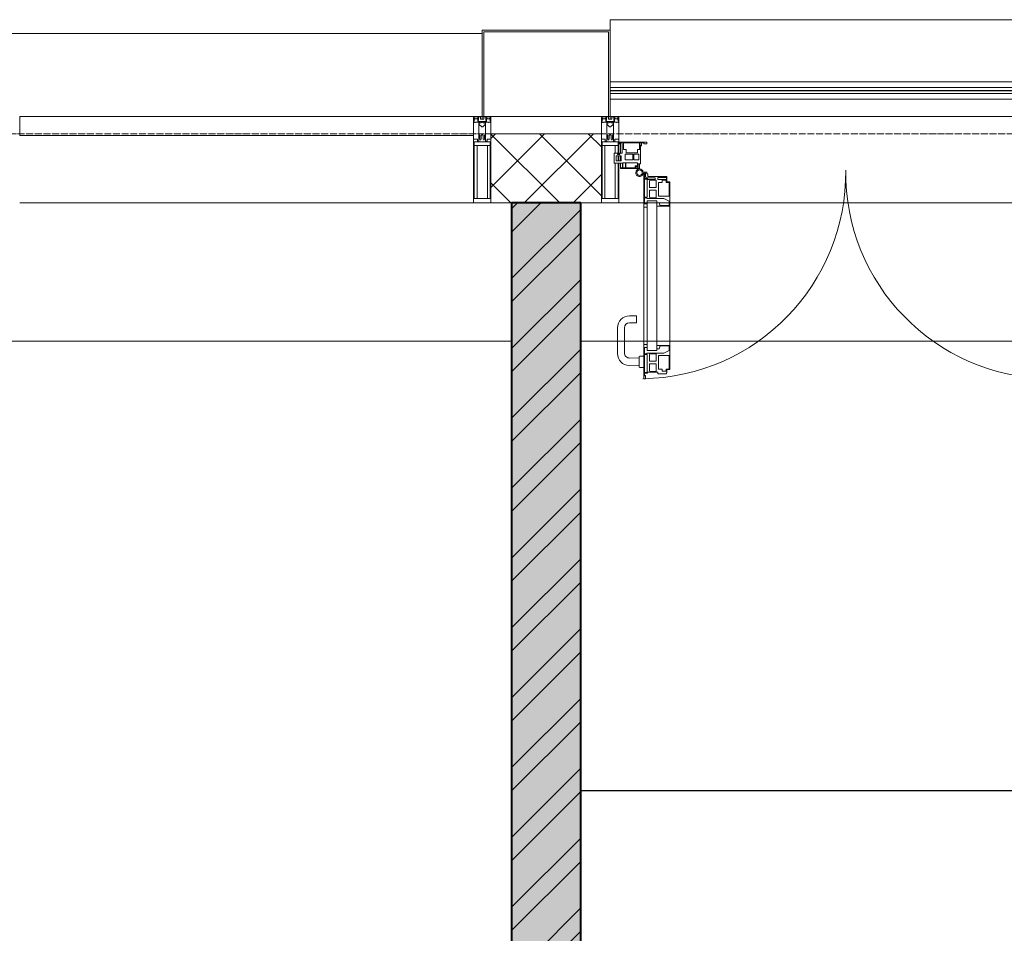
# Model space of a CAD drawing. Header units: millimetres. Extents: x 5617 to 101473, y 7718 to 212653.
# Tile 26 of 66: x 36108 to 38955, y 30787 to 33430. Entities that reach past the tile are written whole.
import ezdxf

# ---------------------------------------------------------------- set-up
doc = ezdxf.new("R2010")
doc.units = ezdxf.units.MM
doc.linetypes.add('ADSK_Линия сетки', pattern=[25, 20, -2.5, 0, -2.5])
for name, color, linetype, lineweight in [('Двери', 7, 'Continuous', 18), ('Импосты витража', 7, 'Continuous', 18), ('Колонны', 7, 'Continuous', 18), ('Ограждение', 7, 'Continuous', 18), ('Оси', 7, 'Continuous', 9), ('Панели витража', 7, 'Continuous', 18), ('Перекрытия', 7, 'Continuous', 18), ('Поручни', 7, 'Continuous', 18), ('Стены', 7, 'Continuous', 18), ('Стены разрез', 7, 'Continuous', 40), ('Элементы узлов', 7, 'Continuous', 18)]:
    doc.layers.add(name, color=color, linetype=linetype, lineweight=lineweight)

# ---------------------------------------------------------------- blocks, each defined once
blk = doc.blocks.new('135_SLK_K4_AR_rvt-1-МКСС_К4_L19_64_800_')
at = {"layer": 'Стены разрез', "lineweight": 9, "true_color": 0xaaaaaa}
h = blk.add_hatch(dxfattribs=at)
h.set_pattern_fill('FP_1', color=253, style=0, pattern_type=2)
h.set_pattern_definition([(50, (0, 0), (218.62117, -19.1268), [22.86, -251.46]), (355, (0, 0), (-42.29187, 229.2684), [18.288, -201.168]), (100.451, (18.22, -1.6), (176.33107, 210.13963), [19.428, -213.708]), (46.184, (0, 60.96), (325.29495, -50.45164), [34.29, -377.19]), (96.636, (27.1, 56.76), (284.883, 296.91266), [29.142, -320.562]), (351.184, (0, 60.96), (284.8858, 296.9107), [27.432, -301.752]), (21, (30.48, 45.72), (181.93753, -122.71832), [22.86, -251.46]), (326, (30.48, 45.72), (74.16223, 221.0262), [18.288, -201.168]), (71.451, (45.64, 35.5), (256.10035, 98.30526), [19.428, -213.708]), (37.5, (0, 0), (3.70639, 101.465895), [3.353, -195.377, 3.353, -200.863, -201.93]), (37.5, (0, 0), (3.70639, 101.465895), [-402.946, 3.353, -198.577]), (7.5, (0, 0), (80.18358, 120.21653), [3.353, -113.081, 3.353, -190.805, -76.962]), (7.5, (0, 0), (80.18358, 120.21653), [-310.591, 3.353, -73.609]), (327.5, (-67.97, 0), (162.708646, -6.87497), [3.353, -72.847, 3.353, -234.391, -315.468]), (327.5, (-67.97, 0), (162.708646, -6.87497), [-313.944, 3.353, -312.115]), (317.5, (-98.45, 0), (177.75468, 30.51183), [3.353, -95.707, 3.353, -154.534, -224.028]), (317.5, (-98.45, 0), (177.75468, 30.51183), [-256.946, 3.353, -220.675])])
h.paths.add_polyline_path([(113450, 25800), (113450, 32900), (113250, 32900), (113250, 25800)])
h = blk.add_hatch(dxfattribs=at)
h.set_pattern_fill('FP_2', color=253, style=0, pattern_type=2)
h.set_pattern_definition([(45, (0, 0), (-101.02788, 101.02788), []), (45, (67.35, 0), (-101.02788, 101.02788), [])])
h.paths.add_polyline_path([(113450, 25800), (113450, 32900), (113250, 32900), (113250, 25800)])
at = {"layer": 'Перекрытия', "color": 253, "true_color": 0xaaaaaa}
for p, q in [((113250, 32500), (109700, 32500)), ((116970, 32500), (113450, 32500))]:
    blk.add_line(p, q, dxfattribs=at)
at = {"layer": 'Стены', "color": 253, "true_color": 0xaaaaaa}
for p, q in [((113450, 31200.4), (115000, 31200.4)), ((115000, 31199.6), (113450, 31199.6))]:
    blk.add_line(p, q, dxfattribs=at)
at = {"layer": 'Стены разрез', "color": 253, "true_color": 0xaaaaaa}
for p, q in [((113450, 32900), (113250, 32900)), ((113250, 32900), (113250, 26370)), ((113450, 25800), (113450, 32900))]:
    blk.add_line(p, q, dxfattribs=at)
blk = doc.blocks.new('A_PAN_ALU_Door_Double - EXT_1_Double_EQ-7513418-МКСС_К4_L19_64_800_')
at = {"layer": 'Двери', "color": 253, "lineweight": 5, "true_color": 0xaaaaaa}
for p, q in [((-575.1, -160.7), (-585.4, -160.7)), ((-583.7, -164.2), (-583.7, -262.2)), ((-581.6, -179.2), (-581.6, -164.2)), ((-581.6, -164.2), (-578.6, -164.2)), ((-578.6, -164.2), (-578.6, -174.5)), ((-575.1, -165.6), (-575.1, -160.7)), ((-572.4, -165.6), (-575.1, -165.6)), ((-572.4, -173.3), (-572.4, -165.6)), ((572.4, -165.6), (575.1, -165.6)), ((572.4, -173.3), (572.4, -165.6)), ((575.1, -160.7), (585.4, -160.7)), ((575.1, -165.6), (575.1, -160.7)), ((581.6, -164.2), (578.6, -164.2)), ((578.6, -164.2), (578.6, -174.5)), ((581.6, -179.2), (581.6, -164.2)), ((583.7, -164.2), (583.7, -262.2)), ((-572.9, -179.2), (-581.6, -179.2)), ((-581.6, -233.4), (-581.6, -180.9)), ((-581.6, -180.9), (-574.6, -180.9)), ((-575.5, -177.5), (-551.3, -177.5)), ((-574.6, -180.9), (-574.6, -233.4)), ((-572.9, -182.2), (-572.9, -179.2)), ((-551.3, -182.2), (-572.9, -182.2)), ((-517.1, -173.3), (-572.4, -173.3)), ((-567.6, -186.7), (-566.1, -184)), ((-567.6, -205.7), (-567.6, -186.7)), ((-566.1, -184), (-547.7, -184)), ((-551.3, -177.5), (-551.3, -182.2)), ((-547.7, -184), (-547.7, -205.7)), ((-543.6, -182.2), (-543.6, -176.7)), ((-543.6, -176.7), (-518.6, -176.7)), ((-518.6, -182.2), (-543.6, -182.2)), ((-541.3, -230.6), (-541.3, -191)), ((-541.3, -191), (-531.2, -191)), ((-531.2, -191), (-531.2, -184.4)), ((-531.2, -184.4), (-518.8, -184.4)), ((-518.8, -184.4), (-518.8, -191)), ((-518.8, -191), (-510.6, -191)), ((-518.6, -176.7), (-518.6, -182.2)), ((-517.1, -189.3), (-517.1, -173.3)), ((-508.2, -189.3), (-517.1, -189.3)), ((-510.6, -191), (-510.6, -230.6)), ((-508.2, -259.2), (-508.2, -189.3)), ((508.2, -189.3), (517.1, -189.3)), ((508.2, -259.2), (508.2, -189.3)), ((510.6, -191), (510.6, -230.6)), ((518.8, -191), (510.6, -191)), ((517.1, -173.3), (572.4, -173.3)), ((517.1, -189.3), (517.1, -173.3)), ((518.6, -176.7), (518.6, -182.2)), ((543.6, -176.7), (518.6, -176.7)), ((518.6, -182.2), (543.6, -182.2)), ((518.8, -184.4), (518.8, -191)), ((531.2, -184.4), (518.8, -184.4)), ((531.2, -191), (531.2, -184.4)), ((541.3, -191), (531.2, -191)), ((541.3, -230.6), (541.3, -191)), ((543.6, -182.2), (543.6, -176.7)), ((547.7, -184), (547.7, -205.7)), ((566.1, -184), (547.7, -184)), ((551.3, -177.5), (551.3, -182.2)), ((575.5, -177.5), (551.3, -177.5)), ((551.3, -182.2), (572.9, -182.2)), ((567.6, -186.7), (566.1, -184)), ((567.6, -205.7), (567.6, -186.7)), ((572.9, -179.2), (581.6, -179.2)), ((572.9, -182.2), (572.9, -179.2)), ((574.6, -180.9), (574.6, -233.4)), ((581.6, -180.9), (574.6, -180.9)), ((581.6, -233.4), (581.6, -180.9)), ((-547.7, -205.7), (-567.6, -205.7)), ((-567.6, -232.6), (-567.6, -213.6)), ((-567.6, -213.6), (-547.7, -213.6)), ((-547.7, -213.6), (-547.7, -235.3)), ((547.7, -205.7), (567.6, -205.7)), ((567.6, -213.6), (547.7, -213.6)), ((547.7, -213.6), (547.7, -235.3)), ((567.6, -232.6), (567.6, -213.6)), ((-583.7, -244.2), (-583.7, -677.3)), ((-574.6, -233.4), (-581.6, -233.4)), ((-581.6, -253.1), (-581.6, -235.1)), ((-581.6, -235.1), (-575.4, -235.1)), ((-574.6, -253.1), (-581.6, -253.1)), ((-575.4, -235.1), (-575.4, -237.1)), ((-575.4, -237.1), (-526.4, -237.1)), ((-574.6, -244.2), (-546, -244.2)), ((-574.6, -244.2), (-574.6, -677.3)), ((-574.6, -262.2), (-574.6, -253.1)), ((-566.1, -235.3), (-567.6, -232.6)), ((-547.7, -235.3), (-566.1, -235.3)), ((-546, -677.3), (-546, -244.2)), ((-539.3, -249.6), (-546, -249.6)), ((-546, -249.6), (-546, -259.2)), ((-510.6, -230.6), (-541.3, -230.6)), ((-537.1, -255.7), (-539.3, -249.6)), ((-537.1, -257.7), (-537.1, -255.7)), ((-526.4, -237.1), (-510.6, -244.7)), ((-510.6, -244.7), (-510.6, -257.7)), ((510.6, -230.6), (541.3, -230.6)), ((526.4, -237.1), (510.6, -244.7)), ((510.6, -244.7), (510.6, -257.7)), ((575.4, -237.1), (526.4, -237.1)), ((537.1, -255.7), (539.3, -249.6)), ((537.1, -257.7), (537.1, -255.7)), ((539.3, -249.6), (546, -249.6)), ((546, -677.3), (546, -244.2)), ((574.6, -244.2), (546, -244.2)), ((546, -249.6), (546, -259.2)), ((547.7, -235.3), (566.1, -235.3)), ((566.1, -235.3), (567.6, -232.6)), ((574.6, -233.4), (581.6, -233.4)), ((574.6, -244.2), (574.6, -677.3)), ((574.6, -253.1), (581.6, -253.1)), ((574.6, -262.2), (574.6, -253.1)), ((575.4, -235.1), (575.4, -237.1)), ((581.6, -235.1), (575.4, -235.1)), ((581.6, -253.1), (581.6, -235.1)), ((583.7, -244.2), (583.7, -677.3)), ((-583.7, -262.2), (-574.6, -262.2)), ((-546, -259.2), (-508.2, -259.2)), ((-510.6, -257.7), (-537.1, -257.7)), ((-508.2, -662.3), (-508.2, -259.2)), ((546, -259.2), (508.2, -259.2)), ((508.2, -662.3), (508.2, -259.2)), ((510.6, -257.7), (537.1, -257.7)), ((583.7, -262.2), (574.6, -262.2)), ((-574.6, -659.3), (-583.7, -659.3)), ((-583.7, -659.3), (-583.7, -758.9)), ((-574.6, -659.3), (-583.7, -659.3)), ((-583.7, -659.3), (-583.7, -758.9)), ((-581.6, -686.5), (-581.6, -668.4)), ((-581.6, -668.4), (-574.6, -668.4)), ((-581.6, -686.5), (-581.6, -668.4)), ((-581.6, -668.4), (-574.6, -668.4)), ((-574.6, -668.4), (-574.6, -659.3)), ((-574.6, -668.4), (-574.6, -659.3)), ((-574.6, -677.3), (-546, -677.3)), ((-508.2, -662.3), (-546, -662.3)), ((-546, -662.3), (-546, -672)), ((-508.2, -662.3), (-546, -662.3)), ((-546, -662.3), (-546, -672)), ((-546, -672), (-539.3, -672)), ((-546, -672), (-539.3, -672)), ((-539.3, -672), (-537.1, -665.9)), ((-539.3, -672), (-537.1, -665.9)), ((-537.1, -665.9), (-537.1, -663.8)), ((-537.1, -663.8), (-510.6, -663.8)), ((-537.1, -665.9), (-537.1, -663.8)), ((-537.1, -663.8), (-510.6, -663.8)), ((-510.6, -676.8), (-526.4, -684.5)), ((-510.6, -676.8), (-526.4, -684.5)), ((-510.6, -663.8), (-510.6, -676.8)), ((-510.6, -663.8), (-510.6, -676.8)), ((-508.2, -732.3), (-508.2, -662.3)), ((-508.2, -732.3), (-508.2, -662.3)), ((508.2, -662.3), (546, -662.3)), ((508.2, -732.3), (508.2, -662.3)), ((508.2, -662.3), (546, -662.3)), ((508.2, -732.3), (508.2, -662.3)), ((510.6, -663.8), (510.6, -676.8)), ((537.1, -663.8), (510.6, -663.8)), ((510.6, -663.8), (510.6, -676.8)), ((537.1, -663.8), (510.6, -663.8)), ((510.6, -676.8), (526.4, -684.5)), ((510.6, -676.8), (526.4, -684.5)), ((537.1, -665.9), (537.1, -663.8)), ((537.1, -665.9), (537.1, -663.8)), ((539.3, -672), (537.1, -665.9)), ((539.3, -672), (537.1, -665.9)), ((546, -672), (539.3, -672)), ((546, -672), (539.3, -672)), ((546, -662.3), (546, -672)), ((546, -662.3), (546, -672)), ((574.6, -677.3), (546, -677.3)), ((574.6, -659.3), (583.7, -659.3)), ((574.6, -668.4), (574.6, -659.3)), ((574.6, -659.3), (583.7, -659.3)), ((574.6, -668.4), (574.6, -659.3)), ((581.6, -668.4), (574.6, -668.4)), ((581.6, -668.4), (574.6, -668.4)), ((581.6, -686.5), (581.6, -668.4)), ((581.6, -686.5), (581.6, -668.4)), ((583.7, -659.3), (583.7, -758.9)), ((583.7, -659.3), (583.7, -758.9)), ((-575.4, -686.5), (-581.6, -686.5)), ((-575.4, -686.5), (-581.6, -686.5)), ((-581.6, -740.6), (-581.6, -688.2)), ((-581.6, -688.2), (-574.6, -688.2)), ((-581.6, -740.6), (-581.6, -688.2)), ((-581.6, -688.2), (-574.6, -688.2)), ((-526.4, -684.5), (-575.4, -684.5)), ((-575.4, -684.5), (-575.4, -686.5)), ((-526.4, -684.5), (-575.4, -684.5)), ((-575.4, -684.5), (-575.4, -686.5)), ((-574.6, -688.2), (-574.6, -740.6)), ((-574.6, -688.2), (-574.6, -740.6)), ((-567.6, -688.9), (-566.1, -686.3)), ((-567.6, -688.9), (-566.1, -686.3)), ((-567.6, -708), (-567.6, -688.9)), ((-567.6, -708), (-567.6, -688.9)), ((-547.7, -708), (-567.6, -708)), ((-547.7, -708), (-567.6, -708)), ((-566.1, -686.3), (-547.7, -686.3)), ((-566.1, -686.3), (-547.7, -686.3)), ((-547.7, -686.3), (-547.7, -708)), ((-547.7, -686.3), (-547.7, -708)), ((-541.3, -730.5), (-541.3, -691)), ((-541.3, -691), (-510.6, -691)), ((-541.3, -730.5), (-541.3, -691)), ((-541.3, -691), (-510.6, -691)), ((-510.6, -691), (-510.6, -730.6)), ((-510.6, -691), (-510.6, -730.6)), ((541.3, -691), (510.6, -691)), ((510.6, -691), (510.6, -730.6)), ((541.3, -691), (510.6, -691)), ((510.6, -691), (510.6, -730.6)), ((526.4, -684.5), (575.4, -684.5)), ((526.4, -684.5), (575.4, -684.5)), ((541.3, -730.5), (541.3, -691)), ((541.3, -730.5), (541.3, -691)), ((547.7, -686.3), (547.7, -708)), ((566.1, -686.3), (547.7, -686.3)), ((547.7, -686.3), (547.7, -708)), ((566.1, -686.3), (547.7, -686.3)), ((547.7, -708), (567.6, -708)), ((547.7, -708), (567.6, -708)), ((567.6, -688.9), (566.1, -686.3)), ((567.6, -688.9), (566.1, -686.3)), ((567.6, -708), (567.6, -688.9)), ((567.6, -708), (567.6, -688.9)), ((581.6, -688.2), (574.6, -688.2)), ((574.6, -688.2), (574.6, -740.6)), ((581.6, -688.2), (574.6, -688.2)), ((574.6, -688.2), (574.6, -740.6)), ((575.4, -684.5), (575.4, -686.5)), ((575.4, -684.5), (575.4, -686.5)), ((575.4, -686.5), (581.6, -686.5)), ((575.4, -686.5), (581.6, -686.5)), ((581.6, -740.6), (581.6, -688.2)), ((581.6, -740.6), (581.6, -688.2)), ((-572.9, -742.3), (-572.9, -739.3)), ((-572.9, -739.3), (-543.6, -739.3)), ((-572.9, -742.3), (-572.9, -739.3)), ((-572.9, -739.3), (-543.6, -739.3)), ((-567.6, -734.8), (-567.6, -715.8)), ((-567.6, -715.8), (-547.7, -715.8)), ((-567.6, -734.8), (-567.6, -715.8)), ((-567.6, -715.8), (-547.7, -715.8)), ((-566.1, -737.5), (-567.6, -734.8)), ((-566.1, -737.5), (-567.6, -734.8)), ((-547.7, -737.5), (-566.1, -737.5)), ((-547.7, -737.5), (-566.1, -737.5)), ((-547.7, -715.8), (-547.7, -737.5)), ((-547.7, -715.8), (-547.7, -737.5)), ((-543.6, -739.3), (-543.6, -744.8)), ((-543.6, -739.3), (-543.6, -744.8)), ((-531.2, -730.5), (-541.3, -730.5)), ((-531.2, -730.5), (-541.3, -730.5)), ((-531.2, -737.1), (-531.2, -730.5)), ((-531.2, -737.1), (-531.2, -730.5)), ((-518.8, -737.1), (-531.2, -737.1)), ((-518.8, -737.1), (-531.2, -737.1)), ((-510.6, -730.6), (-518.8, -730.6)), ((-518.8, -730.6), (-518.8, -737.1)), ((-510.6, -730.6), (-518.8, -730.6)), ((-518.8, -730.6), (-518.8, -737.1)), ((-517.1, -741.8), (-517.1, -732.3)), ((-517.1, -732.3), (-508.2, -732.3)), ((-517.1, -741.8), (-517.1, -732.3)), ((-517.1, -732.3), (-508.2, -732.3)), ((517.1, -732.3), (508.2, -732.3)), ((517.1, -732.3), (508.2, -732.3)), ((510.6, -730.6), (518.8, -730.6)), ((510.6, -730.6), (518.8, -730.6)), ((517.1, -741.8), (517.1, -732.3)), ((517.1, -741.8), (517.1, -732.3)), ((518.8, -730.6), (518.8, -737.1)), ((518.8, -730.6), (518.8, -737.1)), ((518.8, -737.1), (531.2, -737.1)), ((518.8, -737.1), (531.2, -737.1)), ((531.2, -730.5), (541.3, -730.5)), ((531.2, -737.1), (531.2, -730.5)), ((531.2, -730.5), (541.3, -730.5)), ((531.2, -737.1), (531.2, -730.5)), ((543.6, -739.3), (543.6, -744.8)), ((572.9, -739.3), (543.6, -739.3)), ((543.6, -739.3), (543.6, -744.8)), ((572.9, -739.3), (543.6, -739.3)), ((567.6, -715.8), (547.7, -715.8)), ((547.7, -715.8), (547.7, -737.5)), ((567.6, -715.8), (547.7, -715.8)), ((547.7, -715.8), (547.7, -737.5)), ((547.7, -737.5), (566.1, -737.5)), ((547.7, -737.5), (566.1, -737.5)), ((566.1, -737.5), (567.6, -734.8)), ((566.1, -737.5), (567.6, -734.8)), ((567.6, -734.8), (567.6, -715.8)), ((567.6, -734.8), (567.6, -715.8)), ((572.9, -742.3), (572.9, -739.3)), ((572.9, -742.3), (572.9, -739.3)), ((-583.7, -758.9), (-578.6, -758.9)), ((-583.7, -758.9), (-578.6, -758.9)), ((-574.6, -740.6), (-581.6, -740.6)), ((-574.6, -740.6), (-581.6, -740.6)), ((-581.6, -750.3), (-581.6, -742.3)), ((-581.6, -742.3), (-572.9, -742.3)), ((-581.6, -750.3), (-581.6, -742.3)), ((-581.6, -742.3), (-572.9, -742.3)), ((-579.8, -750.3), (-581.6, -750.3)), ((-579.8, -750.3), (-581.6, -750.3)), ((-578.6, -748.9), (-579.8, -748.9)), ((-579.8, -748.9), (-579.8, -750.3)), ((-578.6, -748.9), (-579.8, -748.9)), ((-579.8, -748.9), (-579.8, -750.3)), ((-578.6, -758.9), (-578.6, -748.9)), ((-578.6, -758.9), (-578.6, -748.9)), ((-543.6, -744.8), (-518.6, -744.8)), ((-543.6, -744.8), (-518.6, -744.8)), ((-518.6, -744.8), (-518.6, -741.8)), ((-518.6, -741.8), (-517.1, -741.8)), ((-518.6, -744.8), (-518.6, -741.8)), ((-518.6, -741.8), (-517.1, -741.8)), ((518.6, -741.8), (517.1, -741.8)), ((518.6, -741.8), (517.1, -741.8)), ((518.6, -744.8), (518.6, -741.8)), ((518.6, -744.8), (518.6, -741.8)), ((543.6, -744.8), (518.6, -744.8)), ((543.6, -744.8), (518.6, -744.8)), ((581.6, -742.3), (572.9, -742.3)), ((581.6, -742.3), (572.9, -742.3)), ((574.6, -740.6), (581.6, -740.6)), ((574.6, -740.6), (581.6, -740.6)), ((578.6, -748.9), (579.8, -748.9)), ((578.6, -758.9), (578.6, -748.9)), ((578.6, -748.9), (579.8, -748.9)), ((578.6, -758.9), (578.6, -748.9)), ((583.7, -758.9), (578.6, -758.9)), ((583.7, -758.9), (578.6, -758.9)), ((579.8, -748.9), (579.8, -750.3)), ((579.8, -748.9), (579.8, -750.3)), ((579.8, -750.3), (581.6, -750.3)), ((579.8, -750.3), (581.6, -750.3)), ((581.6, -750.3), (581.6, -742.3)), ((581.6, -750.3), (581.6, -742.3))]:
    blk.add_line(p, q, dxfattribs=at)
at = {"layer": 'Двери', "lineweight": 5}
for p, q in [((-625.1, -576.5), (-605.1, -576.5)), ((-605.1, -596.5), (-625.1, -596.5)), ((-605.1, -576.5), (-605.1, -596.5)), ((625.1, -576.5), (605.1, -576.5)), ((605.1, -576.5), (605.1, -596.5)), ((605.1, -596.5), (625.1, -596.5)), ((-660.1, -685.7), (-660.1, -611.5)), ((-640.1, -611.5), (-640.1, -683.8)), ((640.1, -611.5), (640.1, -683.8)), ((660.1, -685.7), (660.1, -611.5)), ((-624.5, -698.8), (-597.6, -697.7)), ((-597.6, -723.5), (-597.6, -696)), ((-595.1, -693.5), (-583.6, -693.5)), ((595.1, -693.5), (583.6, -693.5)), ((597.6, -723.5), (597.6, -696)), ((624.5, -698.8), (597.6, -697.7)), ((-597.6, -721.7), (-626.4, -720.7)), ((-583.6, -726), (-595.1, -726)), ((583.6, -726), (595.1, -726)), ((597.6, -721.7), (626.4, -720.7))]:
    blk.add_line(p, q, dxfattribs=at)
at = {"layer": 'Двери', "color": 253, "lineweight": 5, "true_color": 0xaaaaaa}
for centre, radius, start, end in [((-596.2, -162.7), 11, 9.9716, 343.953), ((-596.2, -162.6), 8, 90, 270), ((-596.2, -162.6), 8, 270, 90), ((-583.7, -166.3), 2.03, 90, 163.9279), ((583.7, -166.3), 2.03, 16.0721, 90), ((596.2, -162.7), 11, 196.047, 170.0284), ((596.2, -162.6), 8, 90, 270), ((596.2, -162.6), 8, 270, 90), ((-575.5, -174.5), 3, 180, 270), ((575.5, -174.5), 3, 270, 0)]:
    blk.add_arc(centre, radius, start, end, dxfattribs=at)
at = {"layer": 'Двери', "color": 254, "lineweight": 5, "true_color": 0xd4d4d4}
for centre, start, end in [((-596.2, -162.6), 270.9387, 0.704), ((596.2, -162.6), 179.296, 269.0613)]:
    blk.add_arc(centre, 596.2, start, end, dxfattribs=at)
at = {"layer": 'Двери', "lineweight": 5}
for centre, radius, start, end in [((-625.1, -611.5), 35, 90, 180), ((-625.1, -611.5), 15, 90, 180), ((625.1, -611.5), 35, 0, 90), ((625.1, -611.5), 15, 0, 90), ((-625.1, -685.7), 35, 180, 267.8055), ((-625.1, -683.8), 15, 180, 272.1944), ((-595.1, -696), 2.5, 90, 180), ((595.1, -696), 2.5, 0, 90), ((625.1, -683.8), 15, 267.8056, 0), ((625.1, -685.7), 35, 272.1945, 0), ((-595.1, -723.5), 2.5, 180, 270), ((595.1, -723.5), 2.5, 270, 0)]:
    blk.add_arc(centre, radius, start, end, dxfattribs=at)
at = {"layer": 'Панели витража', "color": 253, "lineweight": 5, "true_color": 0xaaaaaa}
for p, q in [((-654.3, -79.5), (-654.3, -74.5)), ((-654.3, -74.5), (-575.3, -74.5)), ((-652.8, -79.5), (-654.3, -79.5)), ((-652.8, -76.7), (-652.8, -79.5)), ((-646.3, -76.7), (-652.8, -76.7)), ((-651.2, -76.7), (-651.2, -106.6)), ((-646.3, -106.6), (-646.3, -76.7)), ((-592, -76.3), (-642.4, -76.3)), ((-642.4, -76.3), (-642.4, -95.5)), ((-596.2, -95.5), (-596.2, -76.2)), ((-595, -83.1), (-592, -83.1)), ((-595, -88.2), (-595, -83.1)), ((-593.3, -84.8), (-593.3, -136.5)), ((-590.3, -84.8), (-593.3, -84.8)), ((-592, -83.1), (-592, -76.3)), ((-590.3, -76.5), (-590.3, -84.8)), ((-583.9, -76.5), (-590.3, -76.5)), ((-583.9, -79.5), (-583.9, -76.5)), ((-575.3, -79.5), (-583.9, -79.5)), ((-575.3, -74.5), (-575.3, -79.5)), ((575.3, -74.5), (654.3, -74.5)), ((575.3, -79.5), (575.3, -74.5)), ((583.9, -79.5), (575.3, -79.5)), ((583.9, -76.5), (583.9, -79.5)), ((590.3, -76.5), (583.9, -76.5)), ((590.3, -84.8), (590.3, -76.5)), ((593.3, -84.8), (590.3, -84.8)), ((592, -76.3), (592, -83.1)), ((642.4, -76.3), (592, -76.3)), ((592, -83.1), (595, -83.1)), ((593.3, -136.5), (593.3, -84.8)), ((595, -83.1), (595, -88.2)), ((596.2, -76.2), (596.2, -95.5)), ((642.4, -95.5), (642.4, -76.3)), ((646.3, -76.7), (646.3, -106.6)), ((652.8, -76.7), (646.3, -76.7)), ((651.2, -106.6), (651.2, -76.7)), ((652.8, -79.5), (652.8, -76.7)), ((654.3, -79.5), (652.8, -79.5)), ((654.3, -74.5), (654.3, -79.5)), ((-669.2, -106.6), (-660.2, -106.6)), ((-669.2, -135.1), (-669.2, -106.6)), ((-664.2, -113.4), (-664.2, -128.4)), ((-649.2, -113.4), (-664.2, -113.4)), ((-660.2, -106.6), (-660.2, -110.1)), ((-660.2, -110.1), (-653.3, -110.1)), ((-653.3, -106.6), (-646.3, -106.6)), ((-653.3, -110.1), (-653.3, -106.6)), ((-651.2, -113.4), (-651.2, -128.4)), ((-649.2, -128.4), (-649.2, -113.4)), ((-642.4, -95.5), (-635.3, -95.5)), ((-637.8, -108.8), (-637.8, -125)), ((-615.2, -108.8), (-637.8, -108.8)), ((-635.3, -95.5), (-635.3, -105)), ((-635.3, -105), (-602.1, -105)), ((-615.2, -125), (-615.2, -108.8)), ((-613, -108.8), (-613, -125)), ((-598.7, -108.8), (-613, -108.8)), ((-602.1, -95.5), (-595.8, -95.5)), ((-602.1, -105), (-602.1, -95.5)), ((-598.7, -125), (-598.7, -108.8)), ((-595.8, -89), (-595, -88.2)), ((-595.8, -95.5), (-595.8, -89)), ((595, -88.2), (595.8, -89)), ((595.8, -89), (595.8, -95.5)), ((595.8, -95.5), (602.1, -95.5)), ((598.7, -108.8), (598.7, -125)), ((613, -108.8), (598.7, -108.8)), ((602.1, -95.5), (602.1, -105)), ((602.1, -105), (635.3, -105)), ((613, -125), (613, -108.8)), ((615.2, -108.8), (615.2, -125)), ((637.8, -108.8), (615.2, -108.8)), ((635.3, -95.5), (642.4, -95.5)), ((635.3, -105), (635.3, -95.5)), ((637.8, -125), (637.8, -108.8)), ((646.3, -106.6), (653.3, -106.6)), ((649.2, -113.4), (649.2, -128.4)), ((664.2, -113.4), (649.2, -113.4)), ((651.2, -128.4), (651.2, -113.4)), ((653.3, -106.6), (653.3, -110.1)), ((653.3, -110.1), (660.2, -110.1)), ((660.2, -106.6), (669.2, -106.6)), ((660.2, -110.1), (660.2, -106.6)), ((664.2, -128.4), (664.2, -113.4)), ((669.2, -106.6), (669.2, -135.1)), ((-645.9, -135.1), (-669.2, -135.1)), ((-664.2, -128.4), (-649.2, -128.4)), ((-651.2, -135.1), (-651.2, -148.5)), ((-645.9, -148.5), (-645.9, -135.1)), ((-644.3, -134.5), (-644.3, -148.2)), ((-637.3, -134.5), (-644.3, -134.5)), ((-637.8, -125), (-615.2, -125)), ((-637.3, -148.2), (-637.3, -134.5)), ((-635.9, -134.2), (-635.9, -148.4)), ((-601.9, -134.2), (-635.9, -134.2)), ((-613, -125), (-598.7, -125)), ((-601.9, -142.8), (-601.9, -134.2)), ((-600.3, -136.5), (-600.3, -150)), ((-593.3, -136.5), (-600.3, -136.5)), ((-596.2, -150), (-596.2, -136.5)), ((600.3, -136.5), (593.3, -136.5)), ((596.2, -136.5), (596.2, -150)), ((598.7, -125), (613, -125)), ((600.3, -150), (600.3, -136.5)), ((635.9, -134.2), (601.9, -134.2)), ((601.9, -134.2), (601.9, -142.8)), ((615.2, -125), (637.8, -125)), ((635.9, -148.4), (635.9, -134.2)), ((637.3, -134.5), (637.3, -148.2)), ((644.3, -134.5), (637.3, -134.5)), ((644.3, -148.2), (644.3, -134.5)), ((645.9, -135.1), (645.9, -148.5)), ((669.2, -135.1), (645.9, -135.1)), ((649.2, -128.4), (664.2, -128.4)), ((651.2, -148.5), (651.2, -135.1)), ((-651.2, -148.5), (-645.9, -148.5)), ((-651.2, -150), (-651.2, -148.5)), ((-600.3, -150), (-651.2, -150)), ((-644.3, -148.2), (-637.3, -148.2)), ((-635.9, -148.4), (-608.9, -148.4)), ((-608.9, -142.8), (-601.9, -142.8)), ((-608.9, -148.4), (-608.9, -142.8)), ((-607.5, -144.4), (-607.5, -148.7)), ((-601.5, -144.4), (-607.5, -144.4)), ((-607.5, -148.7), (-601.5, -148.7)), ((-601.5, -148.7), (-601.5, -144.4)), ((-600.3, -150), (-596.2, -150)), ((596.2, -150), (600.3, -150)), ((651.2, -150), (600.3, -150)), ((601.5, -144.4), (601.5, -148.7)), ((607.5, -144.4), (601.5, -144.4)), ((601.5, -148.7), (607.5, -148.7)), ((601.9, -142.8), (608.9, -142.8)), ((607.5, -148.7), (607.5, -144.4)), ((608.9, -142.8), (608.9, -148.4)), ((608.9, -148.4), (635.9, -148.4)), ((637.3, -148.2), (644.3, -148.2)), ((645.9, -148.5), (651.2, -148.5)), ((651.2, -148.5), (651.2, -150))]:
    blk.add_line(p, q, dxfattribs=at)
blk = doc.blocks.new('System Panel - A_PAN_Glass-7513417-МКСС_К4_L19_64_800_')
at = {"layer": 'Панели витража', "color": 253, "lineweight": 5, "true_color": 0xaaaaaa}
for p, q in [((656.25, 0), (-656.25, 0)), ((-656.25, 0), (-656.25, -55)), ((656.25, -55), (656.25, 0)), ((-656.25, -55), (656.25, -55))]:
    blk.add_line(p, q, dxfattribs=at)
blk = doc.blocks.new('Rectangular Mullion - R_StandardFrame_50Wx250H-5816490-МКСС_К4_L19_64_800_')
at = {"layer": 'Импосты витража', "color": 253, "lineweight": 5, "true_color": 0xaaaaaa}
for p, q in [((134740, 33150), (133427.5, 33150)), ((133500, 32900), (133427.5, 32900)), ((133537.8, 32900), (133502.1, 32900)), ((133573.2, 32900), (133544.6, 32900)), ((134592, 32900), (133575.5, 32900)), ((134622.9, 32900), (134594.3, 32900)), ((134665.4, 32900), (134629.7, 32900)), ((134740, 32900), (134667.5, 32900))]:
    blk.add_line(p, q, dxfattribs=at)
blk = doc.blocks.new('Rectangular Mullion - R_StandardFrame_50Wx250H-V62-МКСС_К4_L19_64_800_')
at = {"layer": 'Импосты витража', "color": 253, "lineweight": 5, "true_color": 0xaaaaaa}
blk.add_line((132872.5, 32900), (131560, 32900), dxfattribs=at)
blk = doc.blocks.new('Rectangular Mullion - 50Wx250H-2623690-МКСС_К4_L19_64_800_')
at = {"layer": 'Элементы узлов', "color": 253, "lineweight": 5, "true_color": 0xaaaaaa}
for p, q in [((-25, 65.2), (-25, 250)), ((-25, 250), (0, 250)), ((-23, 237.3), (0, 237.3)), ((-23, 237.3), (-23, 73.6)), ((-14.9, 84), (-14.9, 237.3)), ((25, 250), (0, 250)), ((23, 237.3), (0, 237.3)), ((14.9, 84), (14.9, 237.3)), ((23, 237.3), (23, 73.6)), ((25, 65.2), (25, 250)), ((-14, 65.2), (-25, 65.2)), ((0, 84), (-23, 84)), ((-0.5, 73.6), (-23, 73.6)), ((-14, 71.3), (-14, 65.2)), ((-10, 71.3), (-14, 71.3)), ((-10, 53), (-10, 71.3)), ((-7, 65.2), (-5.9, 67.3)), ((-7, 65.2), (-7, 54.7)), ((-4.1, 67.3), (-5.9, 67.3)), ((-4.1, 67.3), (-2.9, 65.1)), ((-2.9, 65.1), (-2.9, 54.6)), ((0, 84), (23, 84)), ((0.5, 73.6), (23, 73.6)), ((4.1, 67.3), (2.9, 65.1)), ((2.9, 65.1), (2.9, 54.6)), ((4.1, 67.3), (5.9, 67.3)), ((7, 65.2), (5.9, 67.3)), ((7, 65.2), (7, 54.7)), ((10, 71.3), (14, 71.3)), ((10, 53), (10, 71.3)), ((14, 71.3), (14, 65.2)), ((14, 65.2), (25, 65.2)), ((-8.7, 53), (-10, 53)), ((-10, 53), (-10, 17)), ((-8.7, 53), (-7, 54.7)), ((-8.5, 23), (-1.5, 30)), ((-1.3, 53), (-2.9, 54.6)), ((-1.5, 30), (0, 30)), ((0, 53), (-1.3, 53)), ((0, 53), (1.3, 53)), ((1.5, 30), (0, 30)), ((1.3, 53), (2.9, 54.6)), ((8.5, 23), (1.5, 30)), ((8.7, 53), (7, 54.7)), ((8.7, 53), (10, 53)), ((10, 53), (10, 17)), ((-23.8, 14.6), (-25, 14.2)), ((-25, 0), (-25, 14.2)), ((-22.3, 17), (-23.8, 17)), ((-23.8, 17), (-23.8, 14.6)), ((-22.5, 10.6), (-23.8, 14.6)), ((-22.5, 10.6), (-23.7, 9.9)), ((-23.7, 1.3), (-23.7, 9.9)), ((-23.7, 1.3), (-11.8, 1.3)), ((-23.2, 10.2), (-22.5, 8)), ((-22.5, 8), (-22.5, 4.5)), ((-21.3, 4.5), (-22.5, 4.5)), ((-22.3, 17), (-22.3, 16)), ((-22.3, 16), (-21.3, 16)), ((-19, 17.6), (-21.3, 16)), ((-21.3, 4.5), (-21.3, 6.5)), ((-21.3, 6.5), (-14.2, 6.5)), ((-18.4, 16.6), (-19, 17.6)), ((-7.4, 16.6), (-18.4, 16.6)), ((-14.2, 6.5), (-14.2, 4.5)), ((-13.2, 4.5), (-14.2, 4.5)), ((-13.2, 4.5), (-12.2, 7.2)), ((-12.7, 7.6), (-11.3, 11.4)), ((-12.7, 7.6), (-11.8, 6.9)), ((-12.2, 9), (-12.2, 14.8)), ((-12.2, 14.8), (0, 14.8)), ((-11.8, 1.3), (-11.8, 6.9)), ((-10.5, 11.2), (-11.3, 11.4)), ((-10.5, 1.5), (-10.5, 11.2)), ((-4.8, 1.5), (-10.5, 1.5)), ((-10, 17), (-7.5, 17)), ((-8.5, 18.5), (-8.5, 23)), ((-7.5, 18.5), (-8.5, 18.5)), ((-7.5, 17), (-7.5, 18.5)), ((-7.4, 18), (-7.4, 16.6)), ((-2.6, 18), (-7.4, 18)), ((0, 8), (-4.8, 8)), ((-4.8, 1.5), (-4.8, 8)), ((-2.6, 18), (-2.6, 16.8)), ((-2.6, 16.8), (0, 16.8)), ((2.6, 16.8), (0, 16.8)), ((0, 14.8), (0, 16.8)), ((0, 14.8), (0, 16.8)), ((12.2, 14.8), (0, 14.8)), ((0, 0), (0, 8)), ((0, 8), (4.8, 8)), ((0, 0), (0, 8)), ((2.6, 18), (2.6, 16.8)), ((2.6, 18), (7.4, 18)), ((4.8, 1.5), (4.8, 8)), ((4.8, 1.5), (10.5, 1.5)), ((7.4, 18), (7.4, 16.6)), ((7.4, 16.6), (18.4, 16.6)), ((7.5, 18.5), (8.5, 18.5)), ((7.5, 17), (7.5, 18.5)), ((10, 17), (7.5, 17)), ((8.5, 18.5), (8.5, 23)), ((10.5, 11.2), (11.3, 11.4)), ((10.5, 1.5), (10.5, 11.2)), ((12.7, 7.6), (11.3, 11.4)), ((12.7, 7.6), (11.8, 6.9)), ((11.8, 1.3), (11.8, 6.9)), ((23.7, 1.3), (11.8, 1.3)), ((12.2, 9), (12.2, 14.8)), ((13.2, 4.5), (12.2, 7.2)), ((13.2, 4.5), (14.2, 4.5)), ((21.3, 6.5), (14.2, 6.5)), ((14.2, 6.5), (14.2, 4.5)), ((18.4, 16.6), (19, 17.6)), ((19, 17.6), (21.3, 16)), ((22.3, 16), (21.3, 16)), ((21.3, 4.5), (21.3, 6.5)), ((21.3, 4.5), (22.5, 4.5)), ((22.3, 17), (22.3, 16)), ((22.3, 17), (23.8, 17)), ((22.5, 10.6), (23.8, 14.6)), ((22.5, 10.6), (23.7, 9.9)), ((23.2, 10.2), (22.5, 8)), ((22.5, 8), (22.5, 4.5)), ((23.7, 1.3), (23.7, 9.9)), ((23.8, 17), (23.8, 14.6)), ((23.8, 14.6), (25, 14.2)), ((25, 0), (25, 14.2)), ((-25, 0), (0, 0)), ((25, 0), (0, 0))]:
    blk.add_line(p, q, dxfattribs=at)
for centre, start, end in [((-0.5, 73.1), 360, 90), ((0.5, 73.1), 90, 180)]:
    blk.add_arc(centre, 0.5, start, end, dxfattribs=at)
blk = doc.blocks.new('Rectangular Mullion - R_StandardFrame_50Wx250H-V61-МКСС_К4_L19_64_800_')
at = {"layer": 'Импосты витража', "color": 253, "lineweight": 5, "true_color": 0xaaaaaa}
for p, q in [((-25, 0), (-25, 250)), ((-25, 250), (25, 250)), ((25, 250), (25, 0)), ((0, 0), (-25, 0)), ((25, 0), (5, 0))]:
    blk.add_line(p, q, dxfattribs=at)
blk = doc.blocks.new('Rectangular Mullion - 50Wx250H-V47-МКСС_К4_L19_64_800_')
at = {"layer": 'Элементы узлов', "color": 253, "lineweight": 5, "true_color": 0xaaaaaa}
for p, q in [((-25, 65.2), (-25, 250)), ((-25, 250), (0, 250)), ((-23, 237.3), (0, 237.3)), ((-23, 237.3), (-23, 73.6)), ((-14.9, 84), (-14.9, 237.3)), ((25, 250), (0, 250)), ((23, 237.3), (0, 237.3)), ((14.9, 135.1), (14.9, 237.3)), ((23, 237.3), (23, 135.1)), ((25, 135.1), (25, 250)), ((23, 128.4), (23, 113.4)), ((25, 113.4), (25, 128.4)), ((14.9, 84), (14.9, 106.6)), ((23, 110.1), (23, 73.6)), ((25, 65.2), (25, 110.1)), ((-14, 65.2), (-25, 65.2)), ((0, 84), (-23, 84)), ((-0.5, 73.6), (-23, 73.6)), ((-14, 71.3), (-14, 65.2)), ((-10, 71.3), (-14, 71.3)), ((-10, 53), (-10, 71.3)), ((-7, 65.2), (-5.9, 67.3)), ((-7, 65.2), (-7, 54.7)), ((-4.1, 67.3), (-5.9, 67.3)), ((-4.1, 67.3), (-2.9, 65.1)), ((-2.9, 65.1), (-2.9, 54.6)), ((0, 84), (23, 84)), ((0.5, 73.6), (23, 73.6)), ((4.1, 67.3), (2.9, 65.1)), ((2.9, 65.1), (2.9, 54.6)), ((4.1, 67.3), (5.9, 67.3)), ((7, 65.2), (5.9, 67.3)), ((7, 65.2), (7, 54.7)), ((10, 71.3), (14, 71.3)), ((10, 53), (10, 71.3)), ((14, 71.3), (14, 65.2)), ((14, 65.2), (25, 65.2)), ((-8.7, 53), (-10, 53)), ((-10, 53), (-10, 17)), ((-8.7, 53), (-7, 54.7)), ((-8.5, 23), (-1.5, 30)), ((-1.3, 53), (-2.9, 54.6)), ((-1.5, 30), (0, 30)), ((0, 53), (-1.3, 53)), ((0, 53), (1.3, 53)), ((1.5, 30), (0, 30)), ((1.3, 53), (2.9, 54.6)), ((8.5, 23), (1.5, 30)), ((8.7, 53), (7, 54.7)), ((8.7, 53), (10, 53)), ((10, 53), (10, 17)), ((-23.8, 14.6), (-25, 14.2)), ((-25, 0), (-25, 14.2)), ((-22.3, 17), (-23.8, 17)), ((-23.8, 17), (-23.8, 14.6)), ((-22.5, 10.6), (-23.8, 14.6)), ((-22.5, 10.6), (-23.7, 9.9)), ((-23.7, 1.3), (-23.7, 9.9)), ((-23.7, 1.3), (-11.8, 1.3)), ((-23.2, 10.2), (-22.5, 8)), ((-22.5, 8), (-22.5, 4.5)), ((-21.3, 4.5), (-22.5, 4.5)), ((-22.3, 17), (-22.3, 16)), ((-22.3, 16), (-21.3, 16)), ((-19, 17.6), (-21.3, 16)), ((-21.3, 4.5), (-21.3, 6.5)), ((-21.3, 6.5), (-14.2, 6.5)), ((-18.4, 16.6), (-19, 17.6)), ((-7.4, 16.6), (-18.4, 16.6)), ((-14.2, 6.5), (-14.2, 4.5)), ((-13.2, 4.5), (-14.2, 4.5)), ((-13.2, 4.5), (-12.2, 7.2)), ((-12.7, 7.6), (-11.3, 11.4)), ((-12.7, 7.6), (-11.8, 6.9)), ((-12.2, 9), (-12.2, 14.8)), ((-12.2, 14.8), (0, 14.8)), ((-11.8, 1.3), (-11.8, 6.9)), ((-10.5, 11.2), (-11.3, 11.4)), ((-10.5, 1.5), (-10.5, 11.2)), ((-4.8, 1.5), (-10.5, 1.5)), ((-10, 17), (-7.5, 17)), ((-8.5, 18.5), (-8.5, 23)), ((-7.5, 18.5), (-8.5, 18.5)), ((-7.5, 17), (-7.5, 18.5)), ((-7.4, 18), (-7.4, 16.6)), ((-2.6, 18), (-7.4, 18)), ((0, 8), (-4.8, 8)), ((-4.8, 1.5), (-4.8, 8)), ((-2.6, 18), (-2.6, 16.8)), ((-2.6, 16.8), (0, 16.8)), ((2.6, 16.8), (0, 16.8)), ((0, 14.8), (0, 16.8)), ((0, 14.8), (0, 16.8)), ((12.2, 14.8), (0, 14.8)), ((0, 0), (0, 8)), ((0, 8), (4.8, 8)), ((0, 0), (0, 8)), ((2.6, 18), (2.6, 16.8)), ((2.6, 18), (7.4, 18)), ((4.8, 1.5), (4.8, 8)), ((4.8, 1.5), (10.5, 1.5)), ((7.4, 18), (7.4, 16.6)), ((7.4, 16.6), (18.4, 16.6)), ((7.5, 18.5), (8.5, 18.5)), ((7.5, 17), (7.5, 18.5)), ((10, 17), (7.5, 17)), ((8.5, 18.5), (8.5, 23)), ((10.5, 11.2), (11.3, 11.4)), ((10.5, 1.5), (10.5, 11.2)), ((12.7, 7.6), (11.3, 11.4)), ((12.7, 7.6), (11.8, 6.9)), ((11.8, 1.3), (11.8, 6.9)), ((23.7, 1.3), (11.8, 1.3)), ((12.2, 9), (12.2, 14.8)), ((13.2, 4.5), (12.2, 7.2)), ((13.2, 4.5), (14.2, 4.5)), ((21.3, 6.5), (14.2, 6.5)), ((14.2, 6.5), (14.2, 4.5)), ((18.4, 16.6), (19, 17.6)), ((19, 17.6), (21.3, 16)), ((22.3, 16), (21.3, 16)), ((21.3, 4.5), (21.3, 6.5)), ((21.3, 4.5), (22.5, 4.5)), ((22.3, 17), (22.3, 16)), ((22.3, 17), (23.8, 17)), ((22.5, 10.6), (23.8, 14.6)), ((22.5, 10.6), (23.7, 9.9)), ((23.2, 10.2), (22.5, 8)), ((22.5, 8), (22.5, 4.5)), ((23.7, 1.3), (23.7, 9.9)), ((23.8, 17), (23.8, 14.6)), ((23.8, 14.6), (25, 14.2)), ((25, 0), (25, 14.2)), ((-25, 0), (0, 0)), ((25, 0), (0, 0))]:
    blk.add_line(p, q, dxfattribs=at)
for centre, start, end in [((-0.5, 73.1), 360, 90), ((0.5, 73.1), 90, 180)]:
    blk.add_arc(centre, 0.5, start, end, dxfattribs=at)
blk = doc.blocks.new('Rectangular Mullion - R_StandardFrame_50Wx250H-V60-МКСС_К4_L19_64_800_')
at = {"layer": 'Импосты витража', "color": 253, "lineweight": 5, "true_color": 0xaaaaaa}
for p, q in [((-25, 0), (-25, 250)), ((-25, 250), (25, 250)), ((25, 250), (25, 135.1)), ((25, 128.4), (25, 113.4)), ((25, 110.1), (25, 0)), ((-5, 0), (-25, 0)), ((25, 0), (0, 0))]:
    blk.add_line(p, q, dxfattribs=at)
blk = doc.blocks.new('Ограждение - Ограждение-6015075-МКСС_К4_L19_64_800_')
at = {"layer": 'Поручни', "color": 253, "lineweight": 5, "true_color": 0xaaaaaa}
for p, q in [((32147.5, 17850), (30785, 17850)), ((32147.5, 17834), (30785, 17834)), ((32147.5, 17833.5), (30785, 17833.5)), ((32147.5, 17825.5), (30785, 17825.5)), ((32147.5, 17824.5), (30785, 17824.5)), ((32147.5, 17816.5), (30785, 17816.5)), ((32147.5, 17816), (30785, 17816)), ((30785, 17800), (32147.5, 17800))]:
    blk.add_line(p, q, dxfattribs=at)
blk = doc.blocks.new('A_SLK_PAN_Type1 - Прямой тип панели-6538332-МКСС_К4_L19_64_800_')
at = {"layer": 'Колонны', "lineweight": 5}
for p, q in [((-180, 0), (-185, 0)), ((-185, 0), (-185, -250)), ((-180, -245), (-180, 0)), ((160, 0), (-160, 0)), ((180, 0), (180, -245)), ((185, 0), (180, 0)), ((185, -250), (185, 0)), ((-185, -250), (185, -250)), ((180, -245), (-180, -245))]:
    blk.add_line(p, q, dxfattribs=at)
blk = doc.blocks.new('A_OGR_PAN_Отлив - A_OGR_PAN_Отлив-6266089-МКСС_К4_L19_64_800_')
at = {"layer": 'Колонны', "color": 253, "lineweight": 5, "true_color": 0xaaaaaa}
for p in [(681.25, 280), (-681.25, 250)]:
    blk.add_line(p, (-681.25, 280), dxfattribs=at)
blk = doc.blocks.new('A_OGR_PAN_Отлив - A_OGR_PAN_Отлив-6265649-МКСС_К4_L19_64_800_')
at = {"layer": 'Колонны', "color": 253, "lineweight": 5, "true_color": 0xaaaaaa}
for p in [(681.25, 240), (-681.25, 210)]:
    blk.add_line(p, (-681.25, 240), dxfattribs=at)
blk = doc.blocks.new('135_SLK_K4_AR_FCD_rvt-1-МКСС_К4_L19_64_800_')
at = {"layer": 'Стены разрез', "lineweight": 5, "true_color": 0xaaaaaa}
h = blk.add_hatch(dxfattribs=at)
h.set_pattern_fill('FP_4', color=253, style=0, pattern_type=2)
h.set_pattern_definition([(45, (0, 0), (-70.71068, 70.71068), []), (135, (0, 0), (-70.71068, -70.71068), [])])
h.paths.add_polyline_path([(113510, 32900), (113510, 33100), (113190, 33100), (113190, 32900)])
at = {"layer": 'Стены разрез', "color": 253, "lineweight": 9, "true_color": 0xaaaaaa}
for p, q in [((113510, 33100), (113190, 33100)), ((113190, 33100), (113190, 32900)), ((113510, 32900), (113510, 33100)), ((113190, 32900), (113510, 32900))]:
    blk.add_line(p, q, dxfattribs=at)
at = {"layer": 'Импосты витража', "color": 253, "lineweight": 5, "true_color": 0xaaaaaa, "extrusion": (0, 0, -1), "rotation": 180}
for name, p in [('Rectangular Mullion - 50Wx250H-2623690-МКСС_К4_L19_64_800_', (-113165, 33150)), ('Rectangular Mullion - R_StandardFrame_50Wx250H-V61-МКСС_К4_L19_64_800_', (-113165, 33150)), ('Rectangular Mullion - 50Wx250H-V47-МКСС_К4_L19_64_800_', (-113535, 33150)), ('Rectangular Mullion - R_StandardFrame_50Wx250H-V60-МКСС_К4_L19_64_800_', (-113535, 33150))]:
    blk.add_blockref(name, p, dxfattribs=at)
at = {"layer": 'Импосты витража', "color": 253, "lineweight": 5, "true_color": 0xaaaaaa}
for name, p in [('Rectangular Mullion - R_StandardFrame_50Wx250H-5816490-МКСС_К4_L19_64_800_', (-19867.5, 0)), ('Rectangular Mullion - R_StandardFrame_50Wx250H-V62-МКСС_К4_L19_64_800_', (-19732.5, 0))]:
    blk.add_blockref(name, p, dxfattribs=at)
at = {"layer": 'Колонны', "color": 253, "lineweight": 5, "true_color": 0xaaaaaa}
for name, p in [('A_OGR_PAN_Отлив - A_OGR_PAN_Отлив-6266089-МКСС_К4_L19_64_800_', (114216.3, 33150)), ('A_OGR_PAN_Отлив - A_OGR_PAN_Отлив-6265649-МКСС_К4_L19_64_800_', (112483.8, 33150))]:
    blk.add_blockref(name, p, dxfattribs=at)
at = {"layer": 'Колонны', "color": 253, "lineweight": 5, "true_color": 0xaaaaaa, "rotation": 180}
blk.add_blockref('A_SLK_PAN_Type1 - Прямой тип панели-6538332-МКСС_К4_L19_64_800_', (113350, 33150), dxfattribs=at)
at = {"layer": 'Ограждение', "color": 253, "lineweight": 5, "true_color": 0xaaaaaa}
blk.add_blockref('Ограждение - Ограждение-6015075-МКСС_К4_L19_64_800_', (82750, 15400), dxfattribs=at)
at = {"layer": 'Панели витража', "color": 253, "lineweight": 5, "true_color": 0xaaaaaa}
for name, p in [('System Panel - A_PAN_Glass-7513417-МКСС_К4_L19_64_800_', (112483.8, 33150)), ('A_PAN_ALU_Door_Double - EXT_1_Double_EQ-7513418-МКСС_К4_L19_64_800_', (114216.3, 33150))]:
    blk.add_blockref(name, p, dxfattribs=at)

msp = doc.modelspace()

# ---------------------------------------------------------------- linework, layer by layer
at = {"layer": 'Оси', "linetype": 'ADSK_Линия сетки'}
msp.add_line((61271.8, 33100), (24565.1, 33100), dxfattribs=at)

# ---------------------------------------------------------------- block references
at = {"lineweight": 5}
for name in ['135_SLK_K4_AR_FCD_rvt-1-МКСС_К4_L19_64_800_', '135_SLK_K4_AR_rvt-1-МКСС_К4_L19_64_800_']:
    msp.add_blockref(name, (-75719.7, 0), dxfattribs=at)

doc.saveas('drawing.dxf')
